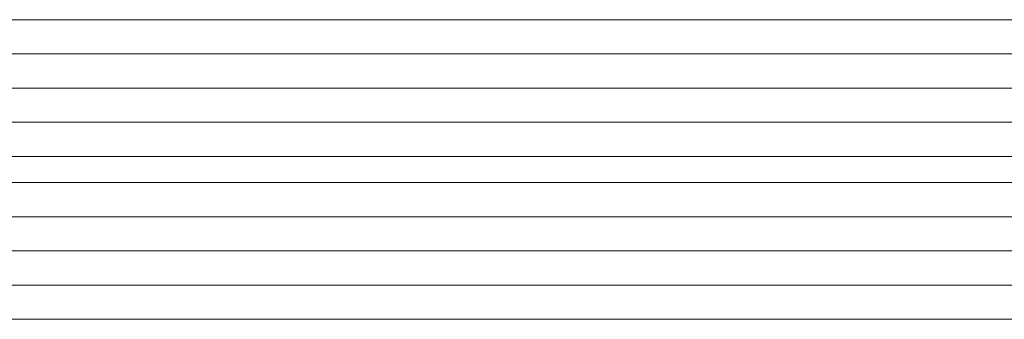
# Model space of a CAD drawing. Extents: x 1911006 to 2186114, y 709265 to 747216.
# Tile 100 of 256: x 1920507 to 1920536, y 735194 to 735203. Entities that reach past the tile are written whole.
import ezdxf

# ---------------------------------------------------------------- set-up
doc = ezdxf.new("R2010")
doc.units = 0
doc.header["$LTSCALE"] = 500
doc.header["$MEASUREMENT"] = 0
doc.layers.add('_MB_kreskowanie_szklo_0.09', color=157, linetype='CONTINUOUS', lineweight=9)
doc.layers.add('_MB_szklo_0.15', color=142, linetype='CONTINUOUS', lineweight=15)

msp = doc.modelspace()

# ---------------------------------------------------------------- linework, layer by layer
at = {"layer": '_MB_kreskowanie_szklo_0.09', "color": 7}
for points in [[(1920492.454, 735202.187), (1921410.454, 735202.187)], [(1920492.454, 735201.187), (1921410.454, 735201.187)], [(1920492.454, 735200.187), (1921410.454, 735200.187)], [(1920492.454, 735197.427), (1921410.454, 735197.427)], [(1920492.454, 735196.427), (1921410.454, 735196.427)], [(1920492.454, 735195.427), (1921410.454, 735195.427)]]:
    msp.add_lwpolyline(points, dxfattribs=at)
at = {"layer": '_MB_szklo_0.15', "color": 7}
for points in [[(1921410.454, 735199.187), (1920492.454, 735199.187), (1920492.454, 735203.187), (1921410.454, 735203.187)], [(1921410.454, 735198.427), (1920492.454, 735198.427), (1920492.454, 735199.187), (1921410.454, 735199.187)], [(1921410.454, 735194.427), (1920492.454, 735194.427), (1920492.454, 735198.427), (1921410.454, 735198.427)]]:
    msp.add_lwpolyline(points, dxfattribs=at)

doc.saveas('drawing.dxf')
